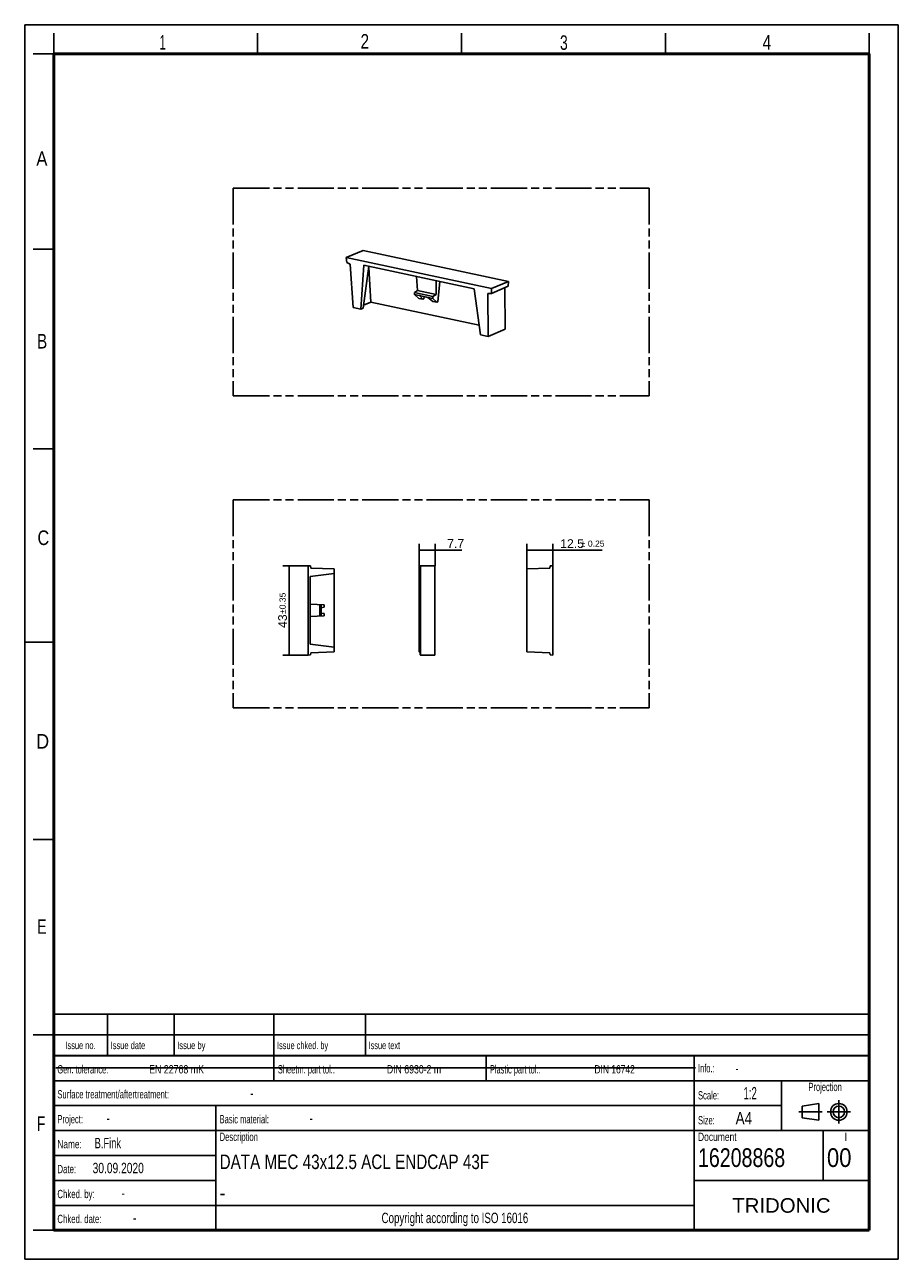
# Model space of a CAD drawing. Header units: millimetres. Extents: x 0 to 210, y 0 to 297.
import ezdxf
from ezdxf.enums import TextEntityAlignment as Align

# ---------------------------------------------------------------- set-up
doc = ezdxf.new("R2010")
doc.units = ezdxf.units.MM
doc.header["$LTSCALE"] = 19.36
doc.linetypes.add('CENTER', pattern=[0.6, 0.375, -0.075, 0.075, -0.075])
doc.linetypes.add('PHANTOM', pattern=[0.8, 0.45, -0.05, 0.1, -0.05, 0.1, -0.05])
doc.layers.get('0').update_dxf_attribs({"linetype": 'CONTINUOUS'})
for name, color, linetype in [('DEFAULT_1', 7, 'CENTER'), ('DEFAULT_3', 7, 'PHANTOM'), ('Z_DIM_2D', 7, 'CONTINUOUS'), ('Z_NOTICE', 7, 'CONTINUOUS')]:
    doc.layers.add(name, color=color, linetype=linetype)
doc.styles.get("Standard").update_dxf_attribs({"font": 'txt', "width": 0.7})
doc.styles.add('TEXTSTYLE_2', font='txt', dxfattribs={"width": 0.75})
doc.styles.add('TEXTSTYLE_3', font='helveticaneueltw1g-ltcn.otf')
doc.styles.add('TEXTSTYLE_4', font='gdt', dxfattribs={"width": 0.7})
doc.styles.add('TEXTSTYLE_5', font='arial.ttf')
doc.dimstyles.new('DIMSTYLE_1', dxfattribs={"dimtxt": 2.1, "dimasz": 3.5, "dimexe": 1.5, "dimexo": 0, "dimgap": 0.525, "dimtad": 1, "dimdec": 1, "dimlfac": 2, "dimdsep": 46, "dimtxsty": 'TEXTSTYLE_3', "dimblk": '_FILLED', "dimblk1": '_FILLED', "dimblk2": '_FILLED', "dimcen": 0.09, "dimclrt": 5, "dimazin": 2, "dimtp": 0.2, "dimtm": 0.2, "dimtfac": 1, "dimtdec": 1, "dimtofl": 0, "dimtmove": 0, "dimatfit": 3, "dimldrblk": '_FILLED', "dimfxl": 1, "dimtolj": 1, "dimarcsym": 0})
doc.dimstyles.new('DIMSTYLE_2', dxfattribs={"dimtxt": 2.1, "dimasz": 3.5, "dimexe": 1.5, "dimexo": 0, "dimgap": 0.525, "dimtad": 1, "dimlfac": 2, "dimdsep": 46, "dimtxsty": 'TEXTSTYLE_3', "dimblk": '_FILLED', "dimblk1": '_FILLED', "dimblk2": '_FILLED', "dimcen": 0.09, "dimclrt": 5, "dimazin": 2, "dimtol": 1, "dimtp": 0.25, "dimtm": 0.25, "dimtfac": 1, "dimtofl": 0, "dimtmove": 0, "dimatfit": 3, "dimldrblk": '_FILLED', "dimfxl": 1, "dimtolj": 1, "dimarcsym": 0})
doc.dimstyles.new('DIMSTYLE_3', dxfattribs={"dimtxt": 2.1, "dimasz": 3.5, "dimexe": 1.5, "dimexo": 0, "dimgap": 0.525, "dimtad": 1, "dimlfac": 2, "dimdsep": 46, "dimtxsty": 'TEXTSTYLE_3', "dimblk": '_FILLED', "dimblk1": '_FILLED', "dimblk2": '_FILLED', "dimcen": 0.09, "dimclrt": 5, "dimazin": 2, "dimtol": 1, "dimtp": 0.35, "dimtm": 0.35, "dimtfac": 1, "dimtofl": 0, "dimtmove": 0, "dimatfit": 3, "dimldrblk": '_FILLED', "dimfxl": 1, "dimtolj": 1, "dimarcsym": 0})

# ---------------------------------------------------------------- blocks, each defined once
blk = doc.blocks.new('PROJEKTIONSMETHODE_BL0', base_point=(192.31, 35.47))
at = {"color": 2, "linetype": 'CONTINUOUS'}
for p, q in [((186.91, 36.87), (190.91, 37.47)), ((186.91, 34.07), (186.91, 36.87)), ((190.91, 37.47), (190.91, 33.47)), ((190.91, 33.47), (186.91, 34.07))]:
    blk.add_line(p, q, dxfattribs=at)
for radius in [2, 1.4]:
    blk.add_circle((195.71, 35.47), radius, dxfattribs=at)
at = {"layer": 'DEFAULT_1', "color": 2, "linetype": 'CENTER'}
for p, q in [((195.71, 38.27), (195.71, 32.67)), ((191.71, 35.47), (186.11, 35.47)), ((192.91, 35.47), (198.5, 35.47))]:
    blk.add_line(p, q, dxfattribs=at)
blk = doc.blocks.new('*D0')
at = {"layer": 'Z_DIM_2D', "color": 2, "linetype": 'CONTINUOUS'}
for p, q in [((94.8, 166.1), (94.8, 172.11)), ((94.8, 170.61), (96.72, 170.61)), ((98.63, 170.61), (96.72, 170.61)), ((96.72, 170.61), (105.09, 170.61)), ((98.63, 166.85), (98.63, 172.11))]:
    blk.add_line(p, q, dxfattribs=at)
at = {"layer": 'Z_DIM_2D', "color": 5, "linetype": 'CONTINUOUS', "style": 'TEXTSTYLE_3'}
blk.add_text('7.7', height=2.1, dxfattribs=at).set_placement((101.56, 171.14))
blk = doc.blocks.new('_FILLED')
at = {"color": 0, "linetype": 'BYBLOCK'}
blk.add_solid([(0, 0), (-1, 0.125), (-1, -0.125)], dxfattribs=at)
blk = doc.blocks.new('_NONE')
blk = doc.blocks.new('*D1')
at = {"layer": 'Z_DIM_2D', "color": 2, "linetype": 'CONTINUOUS'}
for p, q in [((120.69, 166.1), (120.69, 172.09)), ((120.69, 170.59), (123.81, 170.59)), ((126.94, 170.59), (123.81, 170.59)), ((123.81, 170.59), (138.84, 170.59)), ((126.94, 166.85), (126.94, 172.09))]:
    blk.add_line(p, q, dxfattribs=at)
at = {"layer": 'Z_DIM_2D', "color": 5, "linetype": 'CONTINUOUS'}
for s, height, style, p in [('12.5', 2.1, 'TEXTSTYLE_3', (128.73, 171.12)), ('`', 1.47, 'TEXTSTYLE_4', (133.67, 171.43)), ('0.25', 1.47, 'TEXTSTYLE_3', (135.38, 171.43))]:
    blk.add_text(s, height=height, dxfattribs=dict(at, style=style)).set_placement(p)
blk = doc.blocks.new('*D2')
at = {"layer": 'Z_DIM_2D', "color": 2, "linetype": 'CONTINUOUS'}
for p, q in [((68.11, 166.85), (62.06, 166.85)), ((63.56, 166.85), (63.56, 156.1)), ((63.56, 145.35), (63.56, 156.1)), ((68.11, 145.35), (62.06, 145.35))]:
    blk.add_line(p, q, dxfattribs=at)
at = {"layer": 'Z_DIM_2D', "color": 5, "linetype": 'CONTINUOUS'}
for s, height, style, p in [('0.35', 1.47, 'TEXTSTYLE_3', (62.72, 158.36)), ('43', 2.1, 'TEXTSTYLE_3', (63.03, 153.51)), ('`', 1.47, 'TEXTSTYLE_4', (62.72, 155.78))]:
    blk.add_text(s, height=height, rotation=90, dxfattribs=dict(at, style=style)).set_placement(p, align=Align.CENTER)

msp = doc.modelspace()

# ---------------------------------------------------------------- linework, layer by layer
at = {"color": 2, "linetype": 'CONTINUOUS'}
for p, q in [((0, 0), (0, 297)), ((0, 297), (210, 297)), ((210, 0), (210, 297)), ((7, 290), (7, 295)), ((56, 290), (56, 295)), ((105, 290), (105, 295)), ((154, 290), (154, 295)), ((203, 290), (203, 295)), ((7, 290), (2, 290)), ((7, 243), (2, 243)), ((7, 195), (2, 195)), ((0, 148.5), (7, 148.5)), ((7, 101), (2, 101)), ((6.9136, 48.9602), (6.9136, 58.9602)), ((6.9136, 58.9602), (202.9136, 58.9602)), ((19.9136, 48.9602), (19.9136, 58.9602)), ((35.9136, 48.9602), (35.9136, 58.9602)), ((59.9136, 48.9602), (59.9136, 58.9602)), ((81.9136, 48.9602), (81.9136, 58.9602)), ((202.9136, 48.9602), (202.9136, 58.9602)), ((7, 54), (2, 54)), ((6.9136, 53.9602), (202.9136, 53.9602)), ((6.9135, 6.9601), (6.9135, 48.9601)), ((6.9135, 48.9601), (202.9135, 48.9601)), ((6.9136, 48.9602), (202.9136, 48.9602)), ((59.9135, 42.9601), (59.9135, 48.9601)), ((110.9135, 42.9601), (110.9135, 48.9601)), ((160.9135, 6.9601), (160.9135, 48.9601)), ((202.9135, 6.9601), (202.9135, 48.9601)), ((6.9135, 42.9601), (202.9135, 42.9601)), ((181.9135, 30.9601), (181.9135, 42.9601)), ((6.9135, 36.9601), (181.9135, 36.9601)), ((45.9135, 6.9601), (45.9135, 36.9601)), ((6.9135, 30.9601), (202.9135, 30.9601)), ((191.9135, 18.9601), (191.9135, 30.9601)), ((6.9135, 24.9601), (45.9135, 24.9601)), ((6.9135, 18.9601), (45.9135, 18.9601)), ((160.9135, 18.9601), (202.9135, 18.9601)), ((6.9135, 12.9601), (160.9135, 12.9601)), ((7, 7), (2, 7)), ((6.9135, 6.9601), (202.9135, 6.9601)), ((0, 0), (210, 0))]:
    msp.add_line(p, q, dxfattribs=at)
at = {"color": 7, "linetype": 'CONTINUOUS'}
for p, q in [((81.3796, 242.6765), (77.2962, 240.9675)), ((77.4259, 239.769), (77.2962, 240.9675)), ((112.2219, 233.5218), (77.2962, 240.9675)), ((116.3053, 235.2308), (81.3796, 242.6765)), ((77.4259, 239.769), (78.2469, 239.4286)), ((78.2469, 239.4286), (78.9199, 228.9408)), ((81.5522, 239.1257), (80.7783, 228.5446)), ((82.7321, 238.8742), (81.3624, 228.7891)), ((108.0307, 233.4809), (81.5522, 239.1257)), ((82.6949, 238.6001), (83.2319, 230.232)), ((94.4319, 233.0775), (94.1668, 236.4365)), ((98.9409, 235.4187), (98.9051, 232.1239)), ((99.2986, 230.3456), (99.7635, 235.2433)), ((116.3053, 235.2308), (112.2219, 233.5218)), ((116.3053, 235.2308), (116.2569, 234.0703)), ((93.6821, 232.5736), (94.4319, 233.0775)), ((93.6821, 232.5736), (93.7043, 232.092)), ((98.1389, 231.6235), (93.6821, 232.5736)), ((94.7398, 231.1508), (93.7043, 232.092)), ((98.1185, 231.151), (93.7043, 232.092)), ((98.9051, 232.1239), (94.4319, 233.0775)), ((94.9006, 231.8337), (95.6724, 230.952)), ((96.9312, 231.4008), (94.9006, 231.8337)), ((98.9051, 232.1239), (98.1389, 231.6235)), ((108.0307, 233.4809), (109.5506, 222.4108)), ((111.3639, 232.3685), (112.1735, 232.3613)), ((111.3639, 232.3685), (111.409, 222.0146)), ((116.2569, 234.0703), (112.1735, 232.3613)), ((112.2219, 233.5218), (112.1735, 232.3613)), ((115.4488, 233.7321), (115.4924, 223.7236)), ((78.9199, 228.9408), (80.7783, 228.5446)), ((80.7783, 228.5446), (81.3624, 228.7891)), ((83.2319, 230.232), (81.4576, 229.4894)), ((109.238, 224.6879), (83.2319, 230.232)), ((95.6724, 230.952), (94.7398, 231.1508)), ((95.6724, 230.952), (95.9362, 231.0624)), ((96.0436, 231.59), (95.9362, 231.0624)), ((96.9312, 231.4008), (98.1022, 230.434)), ((99.0348, 230.2352), (98.1022, 230.434)), ((98.1185, 231.151), (98.1389, 231.6235)), ((98.1185, 231.151), (99.0348, 230.2352)), ((99.0348, 230.2352), (99.2986, 230.3456)), ((115.4924, 223.7236), (111.409, 222.0146)), ((109.5506, 222.4108), (111.409, 222.0146)), ((68.1052, 166.8462), (68.1052, 145.3462)), ((68.1052, 166.8462), (68.7317, 166.7914)), ((68.8202, 166.2895), (68.7317, 166.7914)), ((95.0964, 166.7914), (95.0918, 166.2895)), ((95.1293, 166.8462), (95.0964, 166.7914)), ((95.1293, 166.8462), (95.1293, 145.3462)), ((95.1293, 166.8462), (98.6293, 166.8462)), ((98.6293, 166.8462), (98.6293, 145.3462)), ((126.31, 166.7914), (126.2215, 166.2895)), ((126.9365, 166.8462), (126.31, 166.7914)), ((126.9365, 166.8462), (126.9365, 145.3462)), ((68.6052, 164.2462), (74.3552, 164.9522)), ((68.6052, 164.2462), (68.6052, 147.9462)), ((68.8202, 166.2895), (74.3552, 166.0962)), ((74.3552, 146.0962), (74.3552, 166.0962)), ((95.0918, 166.2895), (94.8017, 166.0962)), ((94.8017, 146.0962), (94.8017, 166.0962)), ((126.2215, 166.2895), (120.6865, 166.0962)), ((120.6865, 146.0962), (120.6865, 166.0962)), ((68.6052, 157.5962), (72.002, 157.4182)), ((70.9552, 157.4731), (70.9552, 154.7194)), ((71.052, 157.468), (71.052, 154.7244)), ((71.302, 157.4549), (71.302, 154.7375)), ((72.002, 157.4182), (72.002, 156.8441)), ((68.6052, 154.5962), (72.002, 154.7742)), ((71.3052, 156.7212), (72.002, 156.8441)), ((71.3052, 156.7212), (71.3052, 155.4712)), ((71.3052, 155.4712), (72.002, 155.3483)), ((72.002, 155.3483), (72.002, 154.7742)), ((68.6052, 147.9462), (74.3552, 147.2402)), ((68.7317, 145.401), (68.8202, 145.9029)), ((68.8202, 145.9029), (74.3552, 146.0962)), ((95.0918, 145.9029), (94.8017, 146.0962)), ((95.0918, 145.9029), (95.0964, 145.401)), ((126.2215, 145.9029), (120.6865, 146.0962)), ((126.2215, 145.9029), (126.31, 145.401)), ((68.7317, 145.401), (68.1052, 145.3462)), ((95.0964, 145.401), (95.1293, 145.3462)), ((95.1293, 145.3462), (98.6293, 145.3462)), ((126.31, 145.401), (126.9365, 145.3462)), ((7.4681, 46.0424), (161.2681, 46.0424))]:
    msp.add_line(p, q, dxfattribs=at)
for points, const_width in [([(7, 7), (7, 290)], 0.7), ([(7, 290), (203, 290)], 0.7), ([(203, 7), (203, 290)], 0.7), ([(7, 49), (203, 49)], 0.5), ([(7, 7), (203, 7)], 0.7)]:
    msp.add_lwpolyline(points, dxfattribs=dict(at, const_width=const_width))
at = {"layer": 'DEFAULT_3', "color": 7, "linetype": 'PHANTOM'}
for p, q in [((50.1286, 257.68), (50.1286, 207.68)), ((50.1286, 257.68), (150.1286, 257.68)), ((150.1286, 257.68), (150.1286, 207.68)), ((50.1286, 207.68), (150.1286, 207.68)), ((50.1286, 182.68), (50.1286, 132.68)), ((50.1286, 182.68), (150.1286, 182.68)), ((150.1286, 182.68), (150.1286, 132.68)), ((50.1286, 132.68), (150.1286, 132.68))]:
    msp.add_line(p, q, dxfattribs=at)

# ---------------------------------------------------------------- block references
at = {"color": 2, "linetype": 'CONTINUOUS'}
msp.add_blockref('PROJEKTIONSMETHODE_BL0', (192.3051, 35.4697), dxfattribs=at)

# ---------------------------------------------------------------- texts
at = {"color": 5, "linetype": 'CONTINUOUS', "style": 'TEXTSTYLE_2'}
for s, width, p in [('1', 0.571429, (32.414, 291.0005)), ('2', 0.785714, (80.7314, 291.2396)), ('3', 0.714286, (128.6839, 290.9429)), ('4', 0.785714, (177.3831, 290.9911)), ('A', 0.857143, (2.7873, 263.0481)), ('B', 0.785714, (2.9587, 219.0995)), ('C', 0.833333, (3.0702, 171.8336)), ('D', 0.904762, (2.8073, 122.8572)), ('E', 0.714286, (3.0025, 78.3025)), ('F', 0.714286, (2.9222, 30.897))]:
    msp.add_text(s, height=3.5, dxfattribs=dict(at, width=width)).set_placement(p)
at = {"layer": 'Z_NOTICE', "color": 5, "linetype": 'CONTINUOUS', "style": 'TEXTSTYLE_2'}
for s, height, width, p in [('Issue no.', 1.8, 0.719577, (13.4136, 50.5602)), ('Projection', 2, 0.671429, (192.4135, 40.4601)), ('I', 2, 0.833333, (197.4135, 28.4601)), ('Copyright according to ISO 16016', 2.5, 0.700149, (103.4135, 8.7101))]:
    msp.add_text(s, height=height, dxfattribs=dict(at, width=width)).set_placement(p, align=Align.CENTER)
for s, height, width, p in [('Issue date ', 1.8, 0.725108, (20.6636, 50.5602)), ('Issue by ', 1.8, 0.732804, (36.6636, 50.5602)), ('Issue chked. by', 1.8, 0.711111, (60.6636, 50.5602)), ('Issue text ', 1.8, 0.712121, (82.6636, 50.5602)), ('Gen. tolerance:', 2, 0.669841, (7.851, 44.7101)), ('EN 22768 mK', 2, 0.792208, (29.9106, 44.7101)), ('Sheetm. part tol.:', 2, 0.67328, (60.851, 44.7101)), ('DIN 6930-2 m', 2, 0.78373, (87.0534, 44.7101)), ('Plastic part tol.:', 2, 0.642857, (111.851, 44.7101)), ('DIN 16742', 2, 0.759259, (136.9582, 44.7101)), ('Info.: ', 2, 0.64966, (161.851, 44.9601)), ('Surface treatment/aftertreatment: ', 2, 0.681373, (7.851, 38.7101)), ('-', 2.5, 0.714286, (54.1844, 38.7101)), ('Scale:  ', 2, 0.684524, (161.851, 38.4601)), ('1:2', 3, 0.571429, (172.8034, 38.4601)), ('Project: ', 2, 0.656085, (7.851, 32.7101)), ('-', 2.5, 0.714286, (19.6606, 32.7101)), ('Basic material: ', 2, 0.675595, (46.851, 32.7101)), ('-', 2.5, 0.714286, (68.4701, 32.7101)), ('Size: ', 2, 0.678571, (161.851, 32.4601)), (' A4', 3, 0.809524, (169.9939, 32.4601)), ('Description', 2, 0.688312, (46.851, 28.4601)), ('Document', 2, 0.761905, (161.851, 28.4601)), ('Name: ', 2, 0.746032, (7.851, 26.7101)), ('B.Fink', 2.5, 0.670635, (16.8034, 26.7101)), ('16208868', 4.5, 0.782738, (161.851, 22.2101)), ('00', 4.5, 0.880952, (192.851, 22.2101)), ('Date: ', 2, 0.706349, (7.851, 20.7101)), ('30.09.2020', 2.5, 0.735714, (16.3272, 20.7101)), ('Chked. by: ', 2, 0.701299, (7.851, 14.7101)), ('-', 2.5, 0.714286, (23.2796, 14.7101)), ('Chked. date: ', 2, 0.699634, (7.851, 8.7101)), ('-', 2.5, 0.714286, (26.0415, 8.7101))]:
    msp.add_text(s, height=height, dxfattribs=dict(at, width=width)).set_placement(p)
at = {"layer": 'Z_NOTICE', "color": 5, "linetype": 'CONTINUOUS', "width": 0.714286}
msp.add_text('-', height=1.8, dxfattribs=at).set_placement((170.9463, 44.9601))
at = {"layer": 'Z_NOTICE', "color": 7, "linetype": 'CONTINUOUS', "style": 'TEXTSTYLE_2'}
for s, width, p in [('DATA MEC 43x12.5 ACL ENDCAP 43F', 0.78341, (46.851, 21.7101)), ('-', 0.904762, (46.851, 14.2101))]:
    msp.add_text(s, height=3.5, dxfattribs=dict(at, width=width)).set_placement(p)
at = {"layer": 'Z_NOTICE', "color": 5, "linetype": 'CONTINUOUS', "style": 'TEXTSTYLE_5'}
msp.add_text('TRIDONIC', height=3.5, dxfattribs=at).set_placement((181.9135, 11.2101), align=Align.CENTER)

# ---------------------------------------------------------------- dimensions: what is measured, and where the dimension line sits
at = {"layer": 'Z_DIM_2D', "color": 2, "linetype": 'CONTINUOUS'}
for base, p1, p2, dimstyle, picture, middle in [((98.6293, 170.6121), (94.8017, 166.0962), (98.6293, 166.8462), 'DIMSTYLE_1', '*D0', (103.3248, 170.6121)), ((126.9365, 170.5925), (120.6865, 166.0962), (126.9365, 166.8462), 'DIMSTYLE_2', '*D1', (133.7857, 170.5925))]:
    dim = msp.add_linear_dim(base=base, p1=p1, p2=p2, dimstyle=dimstyle, override={"dimblk1": 'NONE', "dimblk2": 'NONE', "dimsah": 1}, dxfattribs=at)
    dim.commit()
    dim.dimension.update_dxf_attribs({"geometry": picture, "text_midpoint": middle, "dimtype": 160})
dim = msp.add_linear_dim(base=(63.5578, 145.3462), p1=(68.1052, 166.8462), p2=(68.1052, 145.3462), angle=270, dimstyle='DIMSTYLE_3', override={"dimblk1": 'NONE', "dimblk2": 'NONE', "dimsah": 1}, dxfattribs=at)
dim.commit()
dim.dimension.update_dxf_attribs({"geometry": '*D2', "text_midpoint": (63.5578, 156.0962), "dimtype": 160})

doc.saveas('drawing.dxf')
